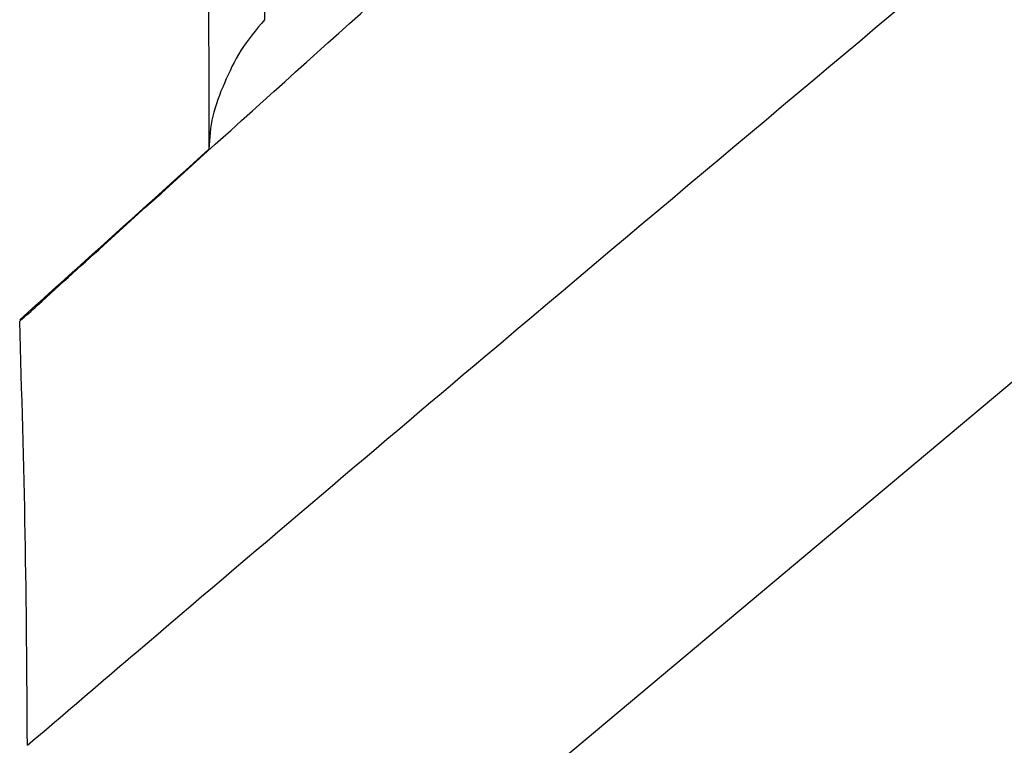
# Model space of a CAD drawing. Header units: millimetres. Extents: x -0.66 to 0.91, y -0.4 to 0.64.
# Tile 86 of 171: x 0.65482 to 0.66781, y -0.22138 to -0.21182. Entities that reach past the tile are written whole.
import ezdxf

# ---------------------------------------------------------------- set-up
doc = ezdxf.new("R2010")
doc.units = ezdxf.units.MM
doc.layers.add('FORMAT', color=7, linetype='Continuous')

msp = doc.modelspace()

# ---------------------------------------------------------------- linework, layer by layer
at = {"layer": 'FORMAT', "color": 7, "linetype": 'Continuous', "lineweight": 25}
msp.add_line((0.680089, -0.206391), (0.656835, -0.225871), dxfattribs=at)
for points, knots in [([(0.656395, -0.186053), (0.65669, -0.190761), (0.657281, -0.20018), (0.657306, -0.209075), (0.657319, -0.213523)], [0, 0, 0, 0, 0.499899, 1, 1, 1, 1]), ([(0.657288, -0.186793), (0.657537, -0.191074), (0.658033, -0.199638), (0.658045, -0.207756), (0.658051, -0.211815)], [0, 0, 0, 0, 0.499942, 1, 1, 1, 1]), ([(0.654823, -0.215791), (0.654901, -0.215721), (0.655287, -0.215372), (0.656213, -0.214532), (0.660101, -0.211018), (0.663689, -0.207824), (0.666733, -0.205113)], [0, 0, 0, 0, 0.019467, 0.097335, 0.23403, 1, 1, 1, 1]), ([(0.654925, -0.221381), (0.65502, -0.221299), (0.655499, -0.22089), (0.657509, -0.219175), (0.661617, -0.215686), (0.66535, -0.212557), (0.667546, -0.210716)], [0, 0, 0, 0, 0.022791, 0.113957, 0.478621, 1, 1, 1, 1]), ([(0.658051, -0.211815), (0.65794, -0.211949), (0.657719, -0.212216), (0.657519, -0.21265), (0.657344, -0.213087), (0.657327, -0.213377), (0.657319, -0.213523)], [0, 0, 0, 0, 0.249765, 0.49994, 0.75005, 1, 1, 1, 1]), ([(0.654823, -0.215771), (0.655109, -0.215513), (0.655943, -0.214764), (0.656774, -0.214015), (0.657319, -0.213523)], [0, 0, 0, 0, 0.3435737, 1, 1, 1, 1]), ([(0.654925, -0.221381), (0.654919, -0.220455), (0.654907, -0.218603), (0.654851, -0.216729), (0.654823, -0.215791)], [0, 0, 0, 0, 0.4999148, 1, 1, 1, 1])]:
    msp.add_open_spline(points, degree=3, knots=knots, dxfattribs=at)

doc.saveas('drawing.dxf')
